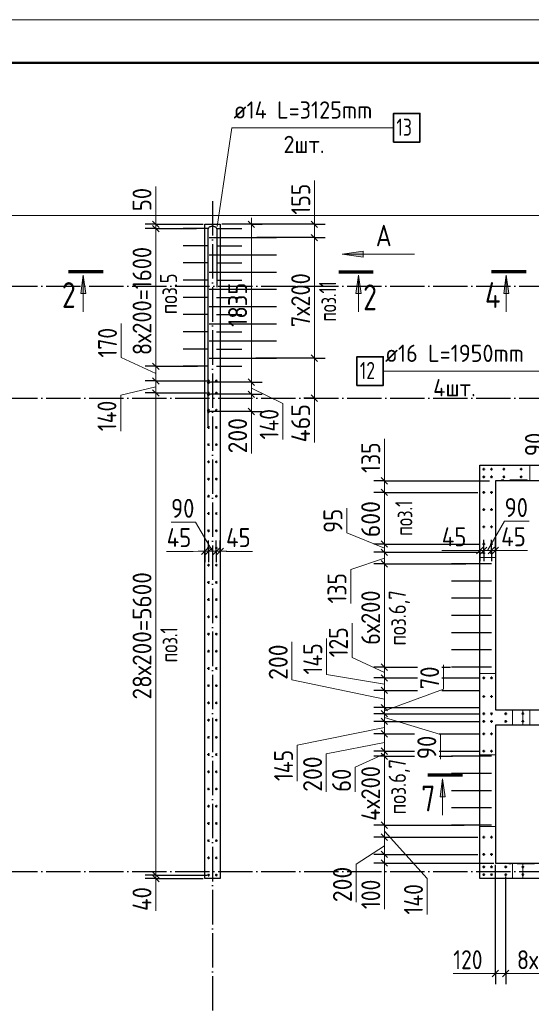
# Model space of a CAD drawing. Header units: millimetres. Extents: x -49773 to 2322955, y -3321 to 58485.
# Tile 40 of 256: x 155667 to 161619, y 29521 to 40958. Entities that reach past the tile are written whole.
import ezdxf

# ---------------------------------------------------------------- set-up
doc = ezdxf.new("R2010")
doc.units = ezdxf.units.MM
for name, pattern in [('______11', [500, 400, -50, 0, -50]), ('______2', [270, 200, -70]), ('______5', [1100, 800, -100, 100, -100])]:
    doc.linetypes.add(name, pattern=pattern)
for name, color, linetype, lineweight in [('Standard', 7, 'Continuous', 25), ('Арм.стержн. вертикальными 1', 22, 'Continuous', 35), ('Арм.стержн.горизонт. 2', 202, 'Continuous', 35), ('Обозначение разреза_ общее', 7, 'Continuous', 25), ('Размерная линия_ общее', 7, 'Continuous', 13), ('Стена_ общее', 7, 'Continuous', 35), ('Стена_ Сборный элемент', 7, 'Continuous', 35)]:
    doc.layers.add(name, color=color, linetype=linetype, lineweight=lineweight)
doc.layers.add('Арм.стержн. вертикальными 2', color=7, linetype='Continuous', lineweight=35, true_color=0x006e00)
doc.layers.add('Осевая линия_ общее', color=7, linetype='______5', lineweight=13, true_color=0xa0a0a0)
doc.styles.add('ISOCPEUR', font='txt')

msp = doc.modelspace()

# ---------------------------------------------------------------- hatches: boundary and pattern name
at = {"layer": 'Обозначение разреза_ общее', "linetype": 'Continuous', "lineweight": 13, "transparency": 33554687}
for points in [[(159664.2, 38198.7), (159419.2, 38233.7), (159664.2, 38268.7)], [(156377.5, 37779.4), (156407.5, 37989.4), (156437.5, 37779.4)], [(159578.9, 37779.4), (159608.9, 37989.4), (159638.9, 37779.4)], [(161297.5, 37779.4), (161327.5, 37989.4), (161357.5, 37779.4)], [(160556.5, 31931.6), (160586.6, 32141.6), (160616.5, 31931.6)]]:
    msp.add_hatch(color=7, dxfattribs=at).paths.add_polyline_path(points, flags=16)

# ---------------------------------------------------------------- linework, layer by layer
at = {"layer": 'Standard', "color": 7, "linetype": 'Continuous', "lineweight": 13, "transparency": 33554687}
msp.add_lwpolyline([(125728.6, -1041.8), (185128.6, -1041.8), (185128.6, 40958.2), (125728.6, 40958.2), (125728.6, -1041.8)], close=True, dxfattribs=at)
at = {"layer": 'Standard', "color": 7, "linetype": 'Continuous', "lineweight": 50, "transparency": 33554687}
msp.add_lwpolyline([(127728.6, 40458.2), (184628.6, 40458.2), (184628.6, -541.8), (127728.6, -541.8), (127728.6, 40458.2)], close=True, dxfattribs=at)
at = {"layer": 'Standard', "color": 254, "linetype": 'Continuous', "lineweight": 13, "true_color": 0xc4c4ff, "transparency": 33554687}
msp.add_lwpolyline([(130070, 22311.9), (172550, 22311.9), (172550, 38681.9), (130070, 38681.9), (130070, 22311.9)], dxfattribs=at)
at = {"layer": 'Арм.стержн. вертикальными 1', "color": 4, "linetype": 'Continuous', "lineweight": 25, "transparency": 33554687}
for p, q in [((157865, 38531.9), (157570, 38531.9)), ((157955, 38531.9), (158250, 38531.9)), ((157865, 38331.9), (157570, 38331.9)), ((157955, 38331.9), (158250, 38331.9)), ((157865, 38131.9), (157570, 38131.9)), ((157955, 38131.9), (158250, 38131.9)), ((157865, 37931.9), (157570, 37931.9)), ((157955, 37931.9), (158250, 37931.9)), ((157865, 37731.9), (157570, 37731.9)), ((157955, 37731.9), (158250, 37731.9)), ((157865, 37531.9), (157570, 37531.9)), ((157955, 37531.9), (158250, 37531.9)), ((157865, 37331.9), (157570, 37331.9)), ((157955, 37331.9), (158250, 37331.9)), ((157865, 37131.9), (157570, 37131.9)), ((157955, 37131.9), (158250, 37131.9)), ((157865, 36931.9), (157570, 36931.9)), ((157955, 36931.9), (158250, 36931.9)), ((161065, 34636.9), (160690, 34636.9)), ((161155, 34636.9), (160860, 34636.9)), ((161065, 34436.9), (160690, 34436.9)), ((161155, 34436.9), (160860, 34436.9)), ((161065, 34236.9), (160690, 34236.9)), ((161155, 34236.9), (160860, 34236.9)), ((161065, 34036.9), (160690, 34036.9)), ((161155, 34036.9), (160860, 34036.9)), ((161065, 33836.9), (160690, 33836.9)), ((161155, 33836.9), (160860, 33836.9)), ((161065, 33636.9), (160690, 33636.9)), ((161155, 33636.9), (160860, 33636.9)), ((161065, 33436.9), (160690, 33436.9)), ((161155, 33436.9), (160860, 33436.9)), ((161065, 32401.9), (160690, 32401.9)), ((161155, 32401.9), (160860, 32401.9)), ((161065, 32201.9), (160690, 32201.9)), ((161155, 32201.9), (160860, 32201.9)), ((161065, 32001.9), (160690, 32001.9)), ((161155, 32001.9), (160860, 32001.9)), ((161065, 31801.9), (160690, 31801.9)), ((161155, 31801.9), (160860, 31801.9)), ((161065, 31601.9), (160690, 31601.9)), ((161155, 31601.9), (160860, 31601.9))]:
    msp.add_line(p, q, dxfattribs=at)
at = {"layer": 'Арм.стержн. вертикальными 1', "color": 4, "linetype": 'Continuous', "lineweight": 50, "transparency": 33554687}
for centre in [(157865, 36761.9), (157955, 36761.9), (157865, 36621.9), (157955, 36621.9), (157865, 36421.9), (157955, 36421.9), (157865, 36221.9), (157955, 36221.9), (157865, 36021.9), (157955, 36021.9), (157865, 35821.9), (157955, 35821.9), (161065.5, 35736.4), (161155, 35736.4), (161300, 35736.9), (161500, 35736.9), (157865, 35621.9), (157955, 35621.9), (161065.5, 35646.9), (161155, 35646.9), (161300, 35647.4), (161500, 35647.4), (161065.5, 35466.9), (161155, 35466.9), (157865, 35421.9), (157955, 35421.9), (161065.5, 35266.9), (161155, 35266.9), (157865, 35221.9), (157955, 35221.9), (157865, 35021.9), (157955, 35021.9), (161065.5, 35066.9), (161155, 35066.9), (157865, 34821.9), (157955, 34821.9), (161065.5, 34866.9), (161155, 34866.9), (161065.5, 34761.9), (161155, 34761.9), (157865, 34621.9), (157955, 34621.9), (157865, 34421.9), (157955, 34421.9), (157865, 34221.9), (157955, 34221.9), (157865, 34021.9), (157955, 34021.9), (157865, 33821.9), (157955, 33821.9), (157865, 33621.9), (157955, 33621.9), (157865, 33421.9), (157955, 33421.9), (161065.5, 33311.9), (161155, 33311.9), (157865, 33221.9), (157955, 33221.9), (161065.5, 33096.4), (161155, 33096.4), (157865, 33021.9), (157955, 33021.9), (157865, 32821.9), (157955, 32821.9), (161065.5, 32896.4), (161155, 32896.4), (161320.5, 32896.4), (161520.5, 32896.4), (161065.5, 32806.9), (161155, 32806.9), (161320.5, 32806.9), (161520.5, 32806.9), (157865, 32621.9), (157955, 32621.9), (161065.5, 32661.9), (161155, 32661.9), (157865, 32421.9), (157955, 32421.9), (161065.5, 32461.9), (161155, 32461.9), (157865, 32221.9), (157955, 32221.9), (157865, 32021.9), (157955, 32021.9), (157865, 31821.9), (157955, 31821.9), (157865, 31621.9), (157955, 31621.9), (161065.5, 31461.9), (161155, 31461.9), (157865, 31421.9), (157955, 31421.9), (157865, 31221.9), (157955, 31221.9), (161065.5, 31261.9), (161155, 31261.9), (161065.5, 31116.4), (161155, 31116.4), (161320.5, 31116.4), (161520.5, 31116.4), (157865, 31021.9), (157955, 31021.9), (161065.5, 31026.9), (161155, 31026.9), (161320.5, 31026.9), (161520.5, 31026.9)]:
    msp.add_circle(centre, 5, dxfattribs=at)
at = {"layer": 'Арм.стержн. вертикальными 2', "color": 33, "linetype": 'Continuous', "lineweight": 25, "true_color": 0xf0a546, "transparency": 33554687}
for p, q in [((157870, 38426.9), (158655, 38426.9)), ((157870, 38226.9), (158655, 38226.9)), ((157870, 38026.9), (158655, 38026.9)), ((157870, 37826.9), (158655, 37826.9)), ((157870, 37626.9), (158655, 37626.9)), ((157870, 37426.9), (158655, 37426.9)), ((157870, 37226.9), (158655, 37226.9)), ((157870, 37026.9), (158655, 37026.9))]:
    msp.add_line(p, q, dxfattribs=at)
at = {"layer": 'Арм.стержн. вертикальными 2', "color": 7, "linetype": 'Continuous', "lineweight": 13, "transparency": 33554687}
msp.add_line((159896.9, 36876.3), (161756.9, 36876.3), dxfattribs=at)
at = {"layer": 'Арм.стержн. вертикальными 2', "color": 7, "linetype": 'Continuous', "lineweight": 35, "transparency": 33554687}
msp.add_lwpolyline([(159590.3, 36709.7), (159896.9, 36709.7), (159896.9, 37043), (159590.3, 37043), (159590.3, 36709.7)], dxfattribs=at)
at = {"layer": 'Арм.стержн. вертикальными 2', "color": 5, "linetype": 'Continuous', "lineweight": 50, "true_color": 0x1c1cff, "transparency": 33554687}
for centre in [(157865, 36746.9), (157865, 36606.9), (157865, 36406.9)]:
    msp.add_circle(centre, 8, dxfattribs=at)
at = {"layer": 'Арм.стержн.горизонт. 2', "color": 7, "linetype": 'Continuous', "lineweight": 13, "transparency": 33554687}
for q in [(157965, 38554.9), (157965, 38554.9), (160015.6, 39702.8)]:
    msp.add_line((158135.6, 39702.8), q, dxfattribs=at)
at = {"layer": 'Арм.стержн.горизонт. 2', "color": 7, "linetype": 'Continuous', "lineweight": 35, "transparency": 33554687}
msp.add_lwpolyline([(160015.6, 39536.1), (160322.3, 39536.1), (160322.3, 39869.4), (160015.6, 39869.4), (160015.6, 39536.1)], dxfattribs=at)
at = {"layer": 'Арм.стержн.горизонт. 2', "color": 211, "linetype": 'Continuous', "lineweight": 25, "true_color": 0xff54ff, "transparency": 33554687}
msp.add_lwpolyline([(157965, 37852.9), (157965, 38514.8), (157964, 38522.2), (157961.5, 38529.8), (157957.5, 38536.9), (157952.7, 38542.6), (157947, 38547.4), (157939.9, 38551.4), (157932.3, 38553.9), (157924.8, 38554.9), (157895.2, 38554.9), (157887.8, 38553.9), (157880.1, 38551.4), (157873.1, 38547.4), (157867.3, 38542.6), (157862.5, 38536.9), (157858.6, 38529.8), (157856, 38522.2), (157855, 38514.8), (157855, 36228.9)], dxfattribs=at)
msp.add_lwpolyline([(157965, 37852.9), (157965, 38514.8), (157964, 38522.2), (157961.5, 38529.8), (157957.5, 38536.9), (157952.7, 38542.6), (157947, 38547.4), (157939.9, 38551.4), (157932.3, 38553.9), (157924.8, 38554.9), (157895.2, 38554.9), (157887.8, 38553.9), (157880.1, 38551.4), (157873.1, 38547.4), (157867.3, 38542.6), (157862.5, 38536.9), (157858.6, 38529.8), (157856, 38522.2), (157855, 38514.8), (157855, 36228.9)], dxfattribs=at)
at = {"layer": 'Обозначение разреза_ общее', "color": 7, "linetype": 'Continuous', "lineweight": 13, "transparency": 33554687}
for p, q in [((159419.2, 38233.7), (159664.2, 38268.7)), ((159419.2, 38233.7), (160259.2, 38233.7)), ((159419.2, 38233.7), (159419.2, 38233.7)), ((159419.2, 38233.7), (159419.2, 38233.7)), ((159419.2, 38233.7), (159419.2, 38233.7)), ((159664.2, 38198.7), (159419.2, 38233.7)), ((159664.2, 38268.7), (159664.2, 38198.7)), ((159664.2, 38233.7), (159681.7, 38233.7)), ((156377.5, 37779.4), (156407.5, 37989.4)), ((156407.5, 37989.4), (156407.5, 37565.4)), ((156407.5, 37989.4), (156407.5, 37989.4)), ((156407.5, 37989.4), (156407.5, 37989.4)), ((156407.5, 37989.4), (156407.5, 37989.4)), ((156407.5, 37989.4), (156437.5, 37779.4)), ((159578.9, 37779.4), (159608.9, 37989.4)), ((159608.9, 37989.4), (159608.9, 37565.4)), ((159608.9, 37989.4), (159608.9, 37989.4)), ((159608.9, 37989.4), (159608.9, 37989.4)), ((159608.9, 37989.4), (159608.9, 37989.4)), ((159608.9, 37989.4), (159638.9, 37779.4)), ((161297.5, 37779.4), (161327.5, 37989.4)), ((161327.5, 37989.4), (161327.5, 37565.4)), ((161327.5, 37989.4), (161327.5, 37989.4)), ((161327.5, 37989.4), (161327.5, 37989.4)), ((161327.5, 37989.4), (161327.5, 37989.4)), ((161327.5, 37989.4), (161357.5, 37779.4)), ((156437.5, 37779.4), (156377.5, 37779.4)), ((156407.5, 37779.4), (156407.5, 37764.4)), ((159638.9, 37779.4), (159578.9, 37779.4)), ((159608.9, 37779.4), (159608.9, 37764.4)), ((161357.5, 37779.4), (161297.5, 37779.4)), ((161327.5, 37779.4), (161327.5, 37764.4)), ((160556.5, 31931.6), (160586.6, 32141.6)), ((160586.6, 32141.6), (160586.6, 31717.6)), ((160586.6, 32141.6), (160586.6, 32141.6)), ((160586.6, 32141.6), (160586.6, 32141.6)), ((160586.6, 32141.6), (160586.6, 32141.6)), ((160586.6, 32141.6), (160616.5, 31931.6)), ((160616.5, 31931.6), (160556.5, 31931.6)), ((160586.6, 31931.6), (160586.6, 31916.6))]:
    msp.add_line(p, q, dxfattribs=at)
at = {"layer": 'Обозначение разреза_ общее', "color": 7, "linetype": 'Continuous', "lineweight": 70, "transparency": 33554687}
for p, q in [((156638.2, 38029.4), (156236.2, 38029.4)), ((159378.2, 38029.4), (159780.2, 38029.4)), ((161558.2, 38029.4), (161156.2, 38029.4)), ((160817.2, 32181.5), (160415.2, 32181.5))]:
    msp.add_line(p, q, dxfattribs=at)
at = {"layer": 'Осевая линия_ общее', "color": 253, "linetype": '______11', "lineweight": -3, "true_color": 0xa0a0a0, "transparency": 33554687}
for p, q in [((157910, 38850.4), (157910, 20538.9)), ((129970, 37861.9), (173533.9, 37861.9)), ((129970, 36561.9), (173533.9, 36561.9)), ((129970, 31061.9), (173533.9, 31061.9))]:
    msp.add_line(p, q, dxfattribs=at)
at = {"layer": 'Размерная линия_ общее', "color": 7, "linetype": 'Continuous', "lineweight": 13, "transparency": 33554687}
for p, q in [((157250.4, 38733.5), (157250.4, 39019.5)), ((159096.8, 38694.3), (159096.8, 39090.3)), ((157250.6, 38556.9), (157250.4, 38733.5)), ((159095.7, 38504.4), (159096.8, 38694.3)), ((157250.6, 38581.9), (157250.6, 38656.9)), ((157250.6, 38531.9), (157250.6, 38581.9)), ((158362.5, 38581.9), (158362.5, 38656.9)), ((158362.5, 36746.9), (158362.5, 38581.9)), ((159095.7, 38581.9), (159095.7, 38656.9)), ((159095.7, 38426.9), (159095.7, 38581.9)), ((157250.6, 36931.9), (157250.6, 38531.9)), ((159095.7, 37026.9), (159095.7, 38426.9)), ((156848.5, 37033.8), (156848.5, 37429.8)), ((157250.6, 36846.9), (156848.5, 37033.8)), ((159095.7, 36561.9), (159095.7, 37026.9)), ((157250.6, 36761.9), (157250.6, 36931.9)), ((157250.6, 36621.9), (157250.6, 36761.9)), ((158362.5, 36606.9), (158362.5, 36746.9)), ((159095.7, 36794.4), (159095.9, 36509.6)), ((157250.6, 36691.9), (156842.3, 36596.5)), ((157250.6, 31021.9), (157250.6, 36621.9)), ((158362.5, 36676.9), (158729, 36500.2)), ((158362.5, 36406.9), (158362.5, 36606.9)), ((156842.3, 36596.5), (156842.3, 36178.5)), ((158362.5, 36506.9), (158362.4, 36360.2)), ((158729, 36500.2), (158729, 36082.2)), ((159095.7, 36561.9), (159095.7, 36486.9)), ((159095.9, 36509.6), (159095.9, 36047.6)), ((158362.5, 36406.9), (158362.5, 36331.9)), ((158362.4, 36360.2), (158362.4, 35920.2)), ((159910.4, 35694.2), (159910.4, 36090.2)), ((159910, 35534.4), (159910.4, 35694.2)), ((159910, 35601.9), (159910, 35676.9)), ((159910, 35466.9), (159910, 35601.9)), ((159910, 34866.9), (159910, 35466.9)), ((159471.2, 34996.6), (159471.2, 35282.6)), ((157713.6, 35122.2), (157427.6, 35122.2)), ((157909.8, 34782.9), (157713.6, 35122.2)), ((161109.8, 34792), (161307.6, 35131.3)), ((161307.6, 35131.3), (161593.6, 35131.3)), ((159910, 34819.4), (159471.2, 34996.6)), ((157685, 34782.5), (157377, 34782.5)), ((157842.5, 34782.9), (157685, 34782.5)), ((157820, 34782.9), (157745, 34782.9)), ((157865, 34782.9), (157820, 34782.9)), ((157954.5, 34782.9), (157865, 34782.9)), ((158000, 34782.9), (157954.5, 34782.9)), ((157977.3, 34782.9), (158067.7, 34782.3)), ((158000, 34782.9), (158075, 34782.9)), ((158067.7, 34782.3), (158375.7, 34782.3)), ((159910, 34771.9), (159910, 34866.9)), ((159910, 34636.9), (159910, 34771.9)), ((160885, 34791.6), (160577, 34791.6)), ((161042.5, 34792), (160885, 34791.6)), ((161020, 34792), (160945, 34792)), ((161065, 34792), (161020, 34792)), ((161154.5, 34792), (161065, 34792)), ((161200, 34792), (161154.5, 34792)), ((161177.3, 34792), (161267.7, 34791.4)), ((161200, 34792), (161275, 34792)), ((161267.7, 34791.4), (161575.7, 34791.4)), ((159910, 34704.4), (159518, 34573.3)), ((159518, 34573.3), (159518, 34177.3)), ((159910, 33436.9), (159910, 34636.9)), ((159535.1, 33550.9), (159535.1, 33946.9)), ((159236.7, 33352.3), (159236.7, 33770.3)), ((158834.3, 33289.9), (158834.3, 33729.9)), ((159910, 33374.4), (159535.1, 33550.9)), ((159910, 33311.9), (159910, 33436.9)), ((160596.1, 33179.9), (160596.1, 33465.9)), ((159910, 33066.9), (158834.3, 33289.9)), ((159910, 33239.4), (159236.7, 33352.3)), ((159910, 33166.9), (159910, 33311.9)), ((159910, 32931.7), (160596.1, 33179.9)), ((159910, 32966.9), (159910, 33166.9)), ((159910, 32896.4), (159910, 32966.9)), ((159910, 32806.9), (159910, 32896.4)), ((159910, 32851.7), (160562.7, 32654.5)), ((159910, 32734.4), (158896.8, 32531.8)), ((159910, 32661.9), (159910, 32806.9)), ((159910, 32461.9), (159910, 32661.9)), ((160562.7, 32654.5), (160562.7, 32368.5)), ((158896.8, 32531.8), (158896.8, 32113.8)), ((159910, 32561.9), (159234.2, 32429.5)), ((159234.2, 32429.5), (159234.2, 31989.5)), ((159910, 32431.9), (159571.1, 32274.3)), ((159910, 32401.9), (159910, 32461.9)), ((159910, 31601.9), (159910, 32401.9)), ((159571.1, 32274.3), (159571.1, 31988.3)), ((159910, 31461.9), (159910, 31601.9)), ((159910, 31531.9), (160407.8, 30981.8)), ((159910, 31261.9), (159910, 31461.9)), ((159910, 31361.9), (159581.4, 31147.5)), ((159910, 31161.9), (159910, 31261.9)), ((159581.4, 31147.5), (159581.4, 30707.5)), ((159910, 31211.9), (159911.1, 31022.7)), ((159910, 31161.9), (159910, 31086.9)), ((157250.6, 31001.9), (157249.8, 30912.9)), ((157250.6, 30981.9), (157250.6, 31021.9)), ((159911.1, 31022.7), (159911.1, 30626.7)), ((157249.8, 30912.9), (157249.8, 30604.9)), ((157250.6, 30981.9), (157250.6, 30906.9)), ((160407.8, 30981.8), (160407.8, 30563.8)), ((161105.8, 29878.8), (160709.8, 29878.8)), ((161260.3, 29878.7), (161105.8, 29878.8)), ((161200, 29878.7), (161125, 29878.7)), ((161200, 29878.7), (161320.5, 29878.7)), ((161320.5, 29878.7), (162920.5, 29878.7))]:
    msp.add_line(p, q, dxfattribs=at)
at = {"layer": 'Размерная линия_ общее', "color": 253, "linetype": 'Continuous', "lineweight": -3, "true_color": 0xa0a0a0, "transparency": 33554687}
for p, q in [((157250.6, 38581.9), (157125.6, 38581.9)), ((157250.6, 38581.9), (157375.6, 38581.9)), ((157250.6, 38581.9), (157800, 38581.9)), ((158362.5, 38581.9), (158020, 38581.9)), ((158362.5, 38581.9), (158237.5, 38581.9)), ((158362.5, 38581.9), (158487.5, 38581.9)), ((159095.7, 38581.9), (158970.7, 38581.9)), ((159095.7, 38581.9), (159220.7, 38581.9)), ((157250.6, 38531.9), (157125.6, 38531.9)), ((157250.6, 38531.9), (157375.6, 38531.9)), ((157250.6, 38531.9), (157722.6, 38531.9)), ((159095.7, 38426.9), (158970.7, 38426.9)), ((159095.7, 38426.9), (159220.7, 38426.9)), ((159095.7, 37026.9), (158970.7, 37026.9)), ((159095.7, 37026.9), (159220.7, 37026.9)), ((157250.6, 36931.9), (157125.6, 36931.9)), ((157250.6, 36931.9), (157375.6, 36931.9)), ((157250.6, 36931.9), (157735.5, 36931.9)), ((157250.6, 36761.9), (157125.6, 36761.9)), ((157250.6, 36761.9), (157375.6, 36761.9)), ((157250.6, 36761.9), (157845, 36761.9)), ((158362.5, 36746.9), (158237.5, 36746.9)), ((158362.5, 36746.9), (158487.5, 36746.9)), ((157250.6, 36621.9), (157125.6, 36621.9)), ((157250.6, 36621.9), (157375.6, 36621.9)), ((157250.6, 36621.9), (157845, 36621.9)), ((158362.5, 36606.9), (158237.5, 36606.9)), ((158362.5, 36606.9), (158487.5, 36606.9)), ((159095.7, 36561.9), (158970.7, 36561.9)), ((159095.7, 36561.9), (159220.7, 36561.9)), ((158362.5, 36406.9), (158237.5, 36406.9)), ((158362.5, 36406.9), (158487.5, 36406.9)), ((159910, 35601.9), (159785, 35601.9)), ((159910, 35601.9), (160035, 35601.9)), ((159910, 35601.9), (161131.4, 35601.9)), ((159910, 35466.9), (159785, 35466.9)), ((159910, 35466.9), (160035, 35466.9)), ((159910, 35466.9), (160996.8, 35466.9)), ((157820, 34782.9), (157820, 34907.9)), ((157865, 34782.9), (157865, 34907.9)), ((157954.5, 34782.9), (157954.5, 34907.9)), ((158000, 34782.9), (158000, 34907.9)), ((161020, 34792), (161020, 34917)), ((161065, 34792), (161065, 34917)), ((161154.5, 34792), (161154.5, 34917)), ((161200, 34792), (161200, 34917)), ((157820, 34782.9), (157820, 34657.9)), ((157820, 34782.9), (157820, 34756.1)), ((157865, 34782.9), (157865, 34657.9)), ((157954.5, 34782.9), (157954.5, 34657.9)), ((158000, 34782.9), (158000, 34657.9)), ((158000, 34782.9), (158000, 34756.1)), ((159910, 34866.9), (159785, 34866.9)), ((159910, 34771.9), (159785, 34771.9)), ((159910, 34866.9), (160035, 34866.9)), ((159910, 34866.9), (161013.1, 34866.9)), ((159910, 34771.9), (160035, 34771.9)), ((159910, 34771.9), (161013.1, 34771.9)), ((161020, 34792), (161020, 34667)), ((161020, 34792), (161020, 34765.2)), ((161065, 34792), (161065, 34667)), ((161154.5, 34792), (161154.5, 34667)), ((161200, 34792), (161200, 34667)), ((161200, 34792), (161200, 34765.2)), ((159910, 34636.9), (159785, 34636.9)), ((159910, 34636.9), (160035, 34636.9)), ((159910, 34636.9), (160858.6, 34636.9)), ((159910, 33436.9), (159785, 33436.9)), ((159910, 33436.9), (160035, 33436.9)), ((159910, 33436.9), (160293.1, 33436.9)), ((160579.1, 33436.9), (160679.2, 33436.9)), ((159910, 33311.9), (159785, 33311.9)), ((159910, 33311.9), (160035, 33311.9)), ((159910, 33311.9), (160293.1, 33311.9)), ((160579.1, 33311.9), (161013.1, 33311.9)), ((159910, 33166.9), (159785, 33166.9)), ((159910, 33166.9), (160035, 33166.9)), ((159910, 33166.9), (160293.1, 33166.9)), ((160579.1, 33166.9), (161013.1, 33166.9)), ((159910, 32966.9), (159785, 32966.9)), ((159910, 32966.9), (160035, 32966.9)), ((159910, 32896.4), (159785, 32896.4)), ((159910, 32896.4), (160035, 32896.4)), ((159910, 32806.9), (159785, 32806.9)), ((159910, 32806.9), (160035, 32806.9)), ((159910, 32661.9), (159785, 32661.9)), ((159910, 32661.9), (160035, 32661.9)), ((159910, 32661.9), (160259.7, 32661.9)), ((160545.7, 32661.9), (161013.1, 32661.9)), ((159910, 32461.9), (159785, 32461.9)), ((159910, 32401.9), (159785, 32401.9)), ((159910, 32461.9), (160035, 32461.9)), ((159910, 32461.9), (160259.7, 32461.9)), ((159910, 32401.9), (160035, 32401.9)), ((159910, 32401.9), (160259.7, 32401.9)), ((160545.7, 32461.9), (161013.1, 32461.9)), ((160545.7, 32401.9), (160702.6, 32401.9)), ((159910, 31601.9), (159785, 31601.9)), ((159910, 31601.9), (160035, 31601.9)), ((159910, 31461.9), (159785, 31461.9)), ((159910, 31461.9), (160035, 31461.9)), ((159910, 31261.9), (159785, 31261.9)), ((159910, 31261.9), (160035, 31261.9)), ((159910, 31161.9), (159785, 31161.9)), ((159910, 31161.9), (160035, 31161.9)), ((157250.6, 31021.9), (157125.6, 31021.9)), ((157250.6, 31021.9), (157375.6, 31021.9)), ((157250.6, 31021.9), (157845, 31021.9)), ((157250.6, 30981.9), (157125.6, 30981.9)), ((157250.6, 30981.9), (157375.6, 30981.9)), ((157250.6, 30981.9), (157800, 30981.9)), ((161200, 29878.7), (161200, 30003.6)), ((161320.5, 29878.7), (161320.5, 30003.6)), ((161200, 29878.7), (161200, 29753.6)), ((161320.5, 29878.7), (161320.5, 29753.6))]:
    msp.add_line(p, q, dxfattribs=at)
at = {"layer": 'Размерная линия_ общее', "color": 7, "linetype": 'Continuous', "lineweight": 25, "transparency": 33554687}
for p, q in [((157288.1, 38544.4), (157213.1, 38619.4)), ((157288.1, 38494.4), (157213.1, 38569.4)), ((158400, 38544.4), (158325, 38619.4)), ((159133.2, 38544.4), (159058.2, 38619.4)), ((159133.2, 38389.4), (159058.2, 38464.4)), ((159133.2, 36989.4), (159058.2, 37064.4)), ((157288.1, 36894.4), (157213.1, 36969.4)), ((157288.1, 36724.4), (157213.1, 36799.4)), ((158400, 36709.4), (158325, 36784.4)), ((157288.1, 36584.4), (157213.1, 36659.4)), ((158400, 36569.4), (158325, 36644.4)), ((159133.2, 36524.4), (159058.2, 36599.4)), ((158400, 36369.4), (158325, 36444.4)), ((159947.5, 35564.4), (159872.5, 35639.4)), ((159947.5, 35429.4), (159872.5, 35504.4)), ((159947.5, 34829.4), (159872.5, 34904.4)), ((157857.5, 34820.4), (157782.5, 34745.4)), ((157902.5, 34820.4), (157827.5, 34745.4)), ((157992, 34820.4), (157917, 34745.4)), ((158037.5, 34820.4), (157962.5, 34745.4)), ((159947.5, 34734.4), (159872.5, 34809.4)), ((161057.5, 34829.5), (160982.5, 34754.5)), ((161102.5, 34829.5), (161027.5, 34754.5)), ((161192, 34829.5), (161117, 34754.5)), ((161237.5, 34829.5), (161162.5, 34754.5)), ((159947.5, 34599.4), (159872.5, 34674.4)), ((159947.5, 33399.4), (159872.5, 33474.4)), ((159947.5, 33274.4), (159872.5, 33349.4)), ((159947.5, 33129.4), (159872.5, 33204.4)), ((159947.5, 32929.4), (159872.5, 33004.4)), ((159947.5, 32858.9), (159872.5, 32933.9)), ((159947.5, 32769.4), (159872.5, 32844.4)), ((159947.5, 32624.4), (159872.5, 32699.4)), ((159947.5, 32424.4), (159872.5, 32499.4)), ((159947.5, 32364.4), (159872.5, 32439.4)), ((159947.5, 31564.4), (159872.5, 31639.4)), ((159947.5, 31424.4), (159872.5, 31499.4)), ((159947.5, 31224.4), (159872.5, 31299.4)), ((159947.5, 31124.4), (159872.5, 31199.4)), ((157288.1, 30984.4), (157213.1, 31059.4)), ((157288.1, 30944.4), (157213.1, 31019.4)), ((161162.5, 29841.2), (161237.5, 29916.1)), ((161283, 29841.2), (161358, 29916.1))]:
    msp.add_line(p, q, dxfattribs=at)
at = {"layer": 'Размерная линия_ общее', "color": 253, "linetype": 'Continuous', "lineweight": -3, "true_color": 0xa0a0a0, "transparency": 33554687}
for points in [[(159095.7, 38581.9), (159079.8, 38581.9), (159079.8, 38581.9), (158020, 38581.9)], [(159095.7, 38426.9), (159079.7, 38426.9), (159079.7, 38426.9), (158424.1, 38426.9)], [(159095.7, 37026.9), (159079.2, 37026.9), (159079.2, 37026.9), (159078.7, 37026.9), (159078.7, 37026.9), (158413.9, 37026.9)], [(158362.5, 36746.9), (158345.4, 36746.9), (158345.4, 36746.9), (157885, 36746.9)], [(158362.5, 36606.9), (158345.4, 36606.9), (158345.4, 36606.9), (157885, 36606.9)], [(159095.7, 36561.9), (159079.1, 36561.9), (159079.1, 36561.9), (159078.8, 36561.9), (159078.8, 36561.9), (159051.3, 36561.9)], [(158362.5, 36406.9), (158345.4, 36406.9), (158345.4, 36406.9), (157885, 36406.9)], [(157865, 34782.9), (157865, 34799.3), (157865, 34799.3), (157865, 34816.6)], [(157954.5, 34782.9), (157954.5, 34799.3), (157954.5, 34799.3), (157954.5, 34816.6)], [(161065, 34792), (161065, 34808.4), (161065, 34808.4), (161065, 34825.7)], [(161154.5, 34792), (161154.5, 34808.4), (161154.5, 34808.4), (161154.5, 34825.7)], [(159910, 32966.9), (160530.8, 32966.9), (160530.8, 32966.9), (161013.1, 32966.9)], [(159910, 32896.4), (160511.9, 32896.4), (160511.9, 32896.4), (161013.1, 32896.4)], [(159910, 32806.9), (160487.8, 32806.9), (160487.8, 32806.9), (161013.1, 32806.9)], [(159910, 31601.9), (160164.6, 31601.9), (160164.6, 31601.9), (160271.2, 31601.9), (160271.2, 31601.9), (160836, 31601.9)], [(159910, 31461.9), (160127, 31461.9), (160127, 31461.9), (160218.9, 31461.9), (160218.9, 31461.9), (160996.8, 31461.9)], [(159910, 31261.9), (160073.3, 31261.9), (160073.3, 31261.9), (160144, 31261.9), (160144, 31261.9), (160969, 31261.9), (160969, 31261.9), (160996.8, 31261.9)], [(159910, 31161.9), (160046.5, 31161.9), (160046.5, 31161.9), (160106.6, 31161.9), (160106.6, 31161.9), (160808.1, 31161.9), (160808.1, 31161.9), (161181.4, 31161.9)], [(161200, 29878.7), (161200, 29895.7), (161200, 29895.7), (161200, 29895.7), (161200, 29895.7), (161200, 29895.8), (161200, 29895.8), (161200, 29953), (161200, 29953), (161200, 30262.9), (161200, 30262.9), (161200, 31141.9)], [(161320.5, 29878.7), (161320.5, 29895.7), (161320.5, 29895.7), (161320.5, 29895.7), (161320.5, 29895.7), (161320.5, 29895.8), (161320.5, 29895.8), (161320.5, 29966.1), (161320.5, 29966.1), (161320.5, 30347.4), (161320.5, 30347.4), (161320.5, 31006.9)]]:
    msp.add_lwpolyline(points, dxfattribs=at)
at = {"layer": 'Стена_ общее', "color": 7, "linetype": 'Continuous', "lineweight": 25, "transparency": 33554687}
for p, q in [((157820, 36761.9), (157820, 38581.9)), ((157820, 38581.9), (158000, 38581.9)), ((158000, 38581.9), (158000, 36761.9)), ((157820, 30981.9), (157820, 36761.9)), ((158000, 36761.9), (158000, 30981.9)), ((161020, 35601.9), (161020, 35781.9)), ((161020, 35781.9), (162950, 35781.9)), ((161020, 32941.9), (161020, 35601.9)), ((162950, 35601.9), (161200, 35601.9)), ((161200, 35601.9), (161200, 32941.9)), ((161020, 32761.9), (161020, 32941.9)), ((161200, 32941.9), (162950, 32941.9)), ((161020, 31161.9), (161020, 32761.9)), ((161200, 32761.9), (161200, 31161.9)), ((162950, 32761.9), (161200, 32761.9)), ((161020, 30981.9), (161020, 31161.9)), ((161200, 31161.9), (162950, 31161.9)), ((158000, 30981.9), (157820, 30981.9)), ((162950, 30981.9), (161020, 30981.9))]:
    msp.add_line(p, q, dxfattribs=at)
at = {"layer": 'Стена_ общее', "color": 253, "linetype": '______2', "lineweight": 18, "true_color": 0xababab, "transparency": 33554687}
for p, q in [((161600, 35781.9), (161600, 35601.9)), ((161200, 34711.9), (161020, 34711.9)), ((161020, 33361.9), (161200, 33361.9)), ((161400, 32941.9), (161400, 32761.9)), ((161520, 32761.9), (161520, 32941.9)), ((161600, 32941.9), (161600, 32761.9)), ((161200, 32416.9), (161020, 32416.9)), ((161020, 31586.9), (161200, 31586.9)), ((161400, 31161.9), (161400, 30981.9)), ((161520, 30981.9), (161520, 31161.9))]:
    msp.add_line(p, q, dxfattribs=at)
at = {"layer": 'Стена_ Сборный элемент', "color": 253, "linetype": '______2', "lineweight": 18, "true_color": 0xababab, "transparency": 33554687}
for p, q in [((161270, 35611.9), (161270, 35601.9)), ((161570, 35611.9), (161270, 35611.9)), ((161570, 35611.9), (161570, 35601.9)), ((161355, 31161.9), (161355, 31151.9)), ((161655, 31151.9), (161355, 31151.9))]:
    msp.add_line(p, q, dxfattribs=at)

# ---------------------------------------------------------------- texts
at = {"layer": 'Standard', "color": 7, "linetype": 'Continuous', "lineweight": 18, "transparency": 33554687, "char_height": 200, "attachment_point": 7, "rotation": 90, "style": 'ISOCPEUR'}
for s, insert, width in [('\\W0.78;поз.5', (157499.1, 37537.2), 586.022), ('\\W0.71;поз.11', (159349.2, 37451.2), 628.614), ('\\W0.73;поз.1', (160235.4, 34962.7), 547.675), ('\\W0.79;поз.6,7', (160206.9, 33687.9), 762.128), ('\\W0.73;поз.1', (157502.6, 33492.3), 547.668), ('\\W0.79;поз.6,7', (160206.9, 31727.9), 762.128)]:
    msp.add_mtext(s, dxfattribs=dict(at, insert=insert, width=width))
at = {"layer": 'Арм.стержн. вертикальными 2', "color": 7, "linetype": 'Continuous', "lineweight": 25, "transparency": 33554687, "char_height": 200, "attachment_point": 7, "style": 'ISOCPEUR'}
for s, insert, width in [('\\W0.94;ø16 L=1950mm ', (159916.9, 36983), 1913.071), ('\\W0.75;12', (159623.6, 36783), 314.851), ('\\W0.95;4шт. ', (160476.9, 36583), 794.387)]:
    msp.add_mtext(s, dxfattribs=dict(at, insert=insert, width=width))
at = {"layer": 'Арм.стержн.горизонт. 2', "color": 7, "linetype": 'Continuous', "lineweight": 25, "transparency": 33554687, "char_height": 200, "attachment_point": 7, "style": 'ISOCPEUR'}
for s, insert, width in [('\\W0.94;ø14 L=3125mm ', (158155.6, 39809.4), 1933.174), ('\\W0.75;13', (160049, 39609.4), 314.851), ('\\W0.94;2шт. ', (158735.6, 39409.4), 774.193)]:
    msp.add_mtext(s, dxfattribs=dict(at, insert=insert, width=width))
at = {"layer": 'Обозначение разреза_ общее', "color": 7, "linetype": 'Continuous', "lineweight": 25, "transparency": 33554687, "attachment_point": 7, "style": 'ISOCPEUR'}
for s, insert, char_height, width in [('\\W0.82;А', (159809.9, 38325.4), 250, 327.202), ('\\W0.78;2', (156159.1, 37609.8), 300, 326.407), ('\\W0.78;2', (159662.2, 37582.7), 300, 326.407), ('\\W0.80;4', (161079.1, 37609.8), 300, 359.83), ('\\W0.78;7', (160338.1, 31762), 300, 326.407)]:
    msp.add_mtext(s, dxfattribs=dict(at, insert=insert, char_height=char_height, width=width))
at = {"layer": 'Размерная линия_ общее', "color": 7, "linetype": 'Continuous', "lineweight": 25, "transparency": 33554687, "char_height": 220, "attachment_point": 7, "rotation": 90, "style": 'ISOCPEUR'}
for s, insert, width in [('\\W0.87;50', (157200.4, 38733.5), 403.924), ('\\W0.83;155', (159046.8, 38694.3), 508.571), ('\\W0.86;8х200=1600', (157200.6, 37061.9), 1453.365), ('\\W0.86;7х200', (159045.7, 37386.9), 793.971), ('\\W0.87;1835', (158312.5, 37389.4), 666.903), ('\\W0.83;170', (156798.5, 37033.8), 508.571), ('\\W0.83;140', (156792.3, 36178.5), 531.426), ('\\W0.92;465', (159045.9, 36047.6), 584.446), ('\\W0.83;140', (158679, 36082.2), 531.411), ('\\W0.91;200', (158312.4, 35920.2), 561.988), ('\\W0.87;90', (161764.4, 35888.3), 403.932), ('\\W0.83;135', (159860.4, 35694.2), 508.571), ('\\W0.91;600', (159860, 34946.9), 561.988), ('\\W0.87;95', (159421.2, 34996.6), 403.932), ('\\W0.89;28х200=5600', (157200.6, 33061.9), 1636.166), ('\\W0.83;135', (159468, 34177.3), 508.564), ('\\W0.86;6х200', (159860, 33696.9), 793.971), ('\\W0.83;125', (159485.1, 33550.9), 508.571), ('\\W0.83;145', (159186.7, 33352.3), 531.411), ('\\W0.91;200', (158784.3, 33289.9), 561.988), ('\\W0.87;70', (160546.1, 33179.9), 403.932), ('\\W0.87;90', (160512.7, 32368.5), 403.924), ('\\W0.83;145', (158846.8, 32113.8), 531.419), ('\\W0.91;200', (159184.2, 31989.5), 561.988), ('\\W0.87;60', (159521.1, 31988.3), 403.94), ('\\W0.86;4х200', (159860, 31651.9), 814.151), ('\\W0.91;200', (159531.4, 30707.5), 561.996), ('\\W0.83;100', (159861.1, 30626.7), 508.564), ('\\W0.88;40', (157199.8, 30604.9), 426.797), ('\\W0.83;140', (160357.8, 30563.8), 531.411)]:
    msp.add_mtext(s, dxfattribs=dict(at, insert=insert, width=width))
at = {"layer": 'Размерная линия_ общее', "color": 7, "linetype": 'Continuous', "lineweight": 25, "transparency": 33554687, "char_height": 220, "attachment_point": 7, "style": 'ISOCPEUR'}
for s, insert, width in [('\\W0.87;90', (157427.6, 35172.2), 403.924), ('\\W0.87;90', (161307.6, 35181.3), 403.924), ('\\W0.88;45', (157377, 34832.5), 426.789), ('\\W0.88;45', (158067.7, 34832.3), 426.797), ('\\W0.88;45', (160577, 34841.6), 426.789), ('\\W0.88;45', (161267.7, 34841.4), 426.797), ('\\W0.83;120', (160709.8, 29928.8), 508.564), ('\\W0.86;8х200=1600', (161450.5, 29928.6), 1453.365)]:
    msp.add_mtext(s, dxfattribs=dict(at, insert=insert, width=width))

doc.saveas('drawing.dxf')
